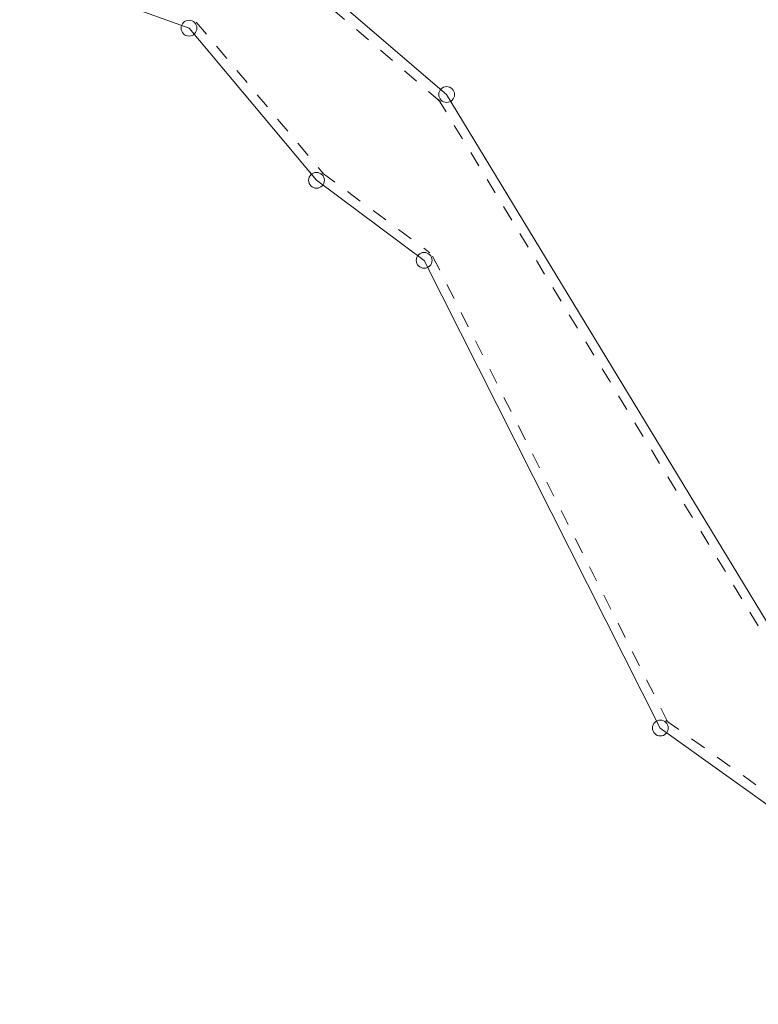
# Model space of a CAD drawing. Header units: metres. Extents: x 8374691 to 8380066, y 5527632 to 5531540.
# Tile 145 of 171: x 8378426 to 8378449, y 5527784 to 5527816. Entities that reach past the tile are written whole.
import ezdxf

# ---------------------------------------------------------------- set-up
doc = ezdxf.new("R2010")
doc.units = ezdxf.units.M
doc.header["$MEASUREMENT"] = 0
doc.linetypes.add('0.5_0.5', pattern=[1, 0.5, -0.5])
doc.linetypes.add('219-500', pattern=[0])
doc.layers.get('0').update_dxf_attribs({"color": 2, "linetype": 'CONTINUOUS', "lineweight": 5})
for name, color, linetype in [('202-punkt graniczny', 7, 'CONTINUOUS'), ('218-Granica użytku po granicy działki', 7, 'CONTINUOUS'), ('219-działka ewidencyjna', 7, 'CONTINUOUS')]:
    doc.layers.add(name, color=color, linetype=linetype)

# ---------------------------------------------------------------- blocks, each defined once
blk = doc.blocks.new('202')
at = {"color": 0, "linetype": 'Continuous', "lineweight": 0}
blk.add_circle((0, 0), 0.25, dxfattribs=at)

msp = doc.modelspace()

# ---------------------------------------------------------------- linework, layer by layer
at = {"layer": '218-Granica użytku po granicy działki', "color": 3, "linetype": '0.5_0.5', "lineweight": 18}
for p, q in [((8378439.4347, 5527812.9923), (8378430.2947, 5527820.8323)), ((8378431.7201, 5527815.5126), (8378431.7201, 5527815.5126)), ((8378431.7201, 5527815.5126), (8378431.7201, 5527815.5126)), ((8378431.7201, 5527815.5126), (8378435.7501, 5527810.7026)), ((8378449.4735, 5527796.4343), (8378439.3735, 5527813.0643)), ((8378439.3735, 5527813.0643), (8378439.3735, 5527813.0643)), ((8378439.3735, 5527813.0643), (8378439.3735, 5527813.0643)), ((8378439.4347, 5527812.9923), (8378439.4347, 5527812.9923)), ((8378439.4347, 5527812.9923), (8378439.4347, 5527812.9923)), ((8378435.6991, 5527810.7506), (8378435.6991, 5527810.7506)), ((8378435.6991, 5527810.7506), (8378435.6991, 5527810.7506)), ((8378435.6991, 5527810.7506), (8378439.0991, 5527808.2206)), ((8378435.7501, 5527810.7026), (8378435.7501, 5527810.7026)), ((8378435.7501, 5527810.7026), (8378435.7501, 5527810.7026)), ((8378439.0991, 5527808.2206), (8378439.0991, 5527808.2206)), ((8378439.0991, 5527808.2206), (8378439.0991, 5527808.2206)), ((8378439.1879, 5527808.1153), (8378439.1879, 5527808.1153)), ((8378439.1879, 5527808.1153), (8378439.1879, 5527808.1153)), ((8378439.1879, 5527808.1153), (8378446.6479, 5527793.3353)), ((8378449.4735, 5527796.4343), (8378449.4735, 5527796.4343)), ((8378449.4735, 5527796.4343), (8378449.4735, 5527796.4343)), ((8378446.5546, 5527793.4439), (8378446.5546, 5527793.4439)), ((8378446.5546, 5527793.4439), (8378446.5546, 5527793.4439)), ((8378446.5546, 5527793.4439), (8378458.7446, 5527784.7139)), ((8378446.6479, 5527793.3353), (8378446.6479, 5527793.3353)), ((8378446.6479, 5527793.3353), (8378446.6479, 5527793.3353))]:
    msp.add_line(p, q, dxfattribs=at)
at = {"layer": '219-działka ewidencyjna', "color": 7, "linetype": '219-500', "lineweight": 18, "flags": 128}
for points in [[(8378439.63, 5527813.22), (8378430.49, 5527821.06)], [(8378431.49, 5527815.32), (8378426.14, 5527817.25)], [(8378435.52, 5527810.51), (8378431.49, 5527815.32)], [(8378449.73, 5527796.59), (8378439.63, 5527813.22)], [(8378438.92, 5527807.98), (8378435.52, 5527810.51)], [(8378446.38, 5527793.2), (8378438.92, 5527807.98)], [(8378458.57, 5527784.47), (8378446.38, 5527793.2)]]:
    msp.add_lwpolyline(points, dxfattribs=at)

# ---------------------------------------------------------------- block references
at = {"layer": '202-punkt graniczny', "color": 7, "linetype": 'Continuous', "lineweight": 18}
for p in [(8378431.49, 5527815.32), (8378439.63, 5527813.22), (8378435.52, 5527810.51), (8378438.92, 5527807.98), (8378446.38, 5527793.2)]:
    msp.add_blockref('202', p, dxfattribs=at)

doc.saveas('drawing.dxf')
